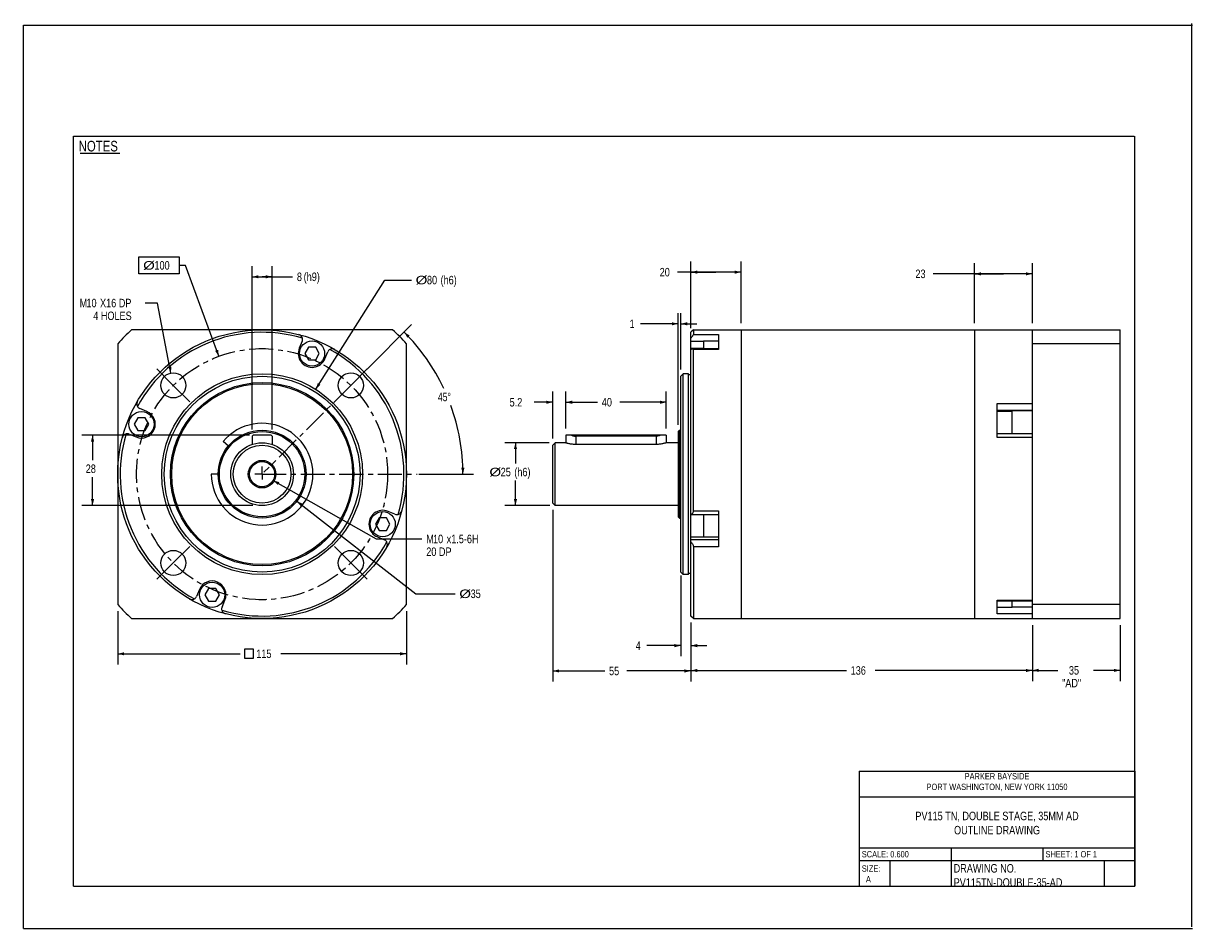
# Model space of a CAD drawing. Header units: millimetres. Extents: x 0 to 279, y 0 to 216.
import ezdxf

# ---------------------------------------------------------------- set-up
doc = ezdxf.new("R2010")
doc.units = ezdxf.units.MM
doc.header["$LTSCALE"] = 15.367
doc.linetypes.add('CENTER', pattern=[0.6, 0.375, -0.075, 0.075, -0.075])
doc.layers.get('0').update_dxf_attribs({"linetype": 'CONTINUOUS'})
doc.layers.add('DEFAULT_1', color=7, linetype='CENTER')
doc.styles.get("Standard").update_dxf_attribs({"font": 'txt', "width": 0.8})
doc.styles.add('TEXTSTYLE_1', font='txt', dxfattribs={"width": 0.8})
doc.dimstyles.new('DIMSTYLE_1', dxfattribs={"dimtxt": 2.032, "dimasz": 1.524, "dimexe": 0.18, "dimexo": 0.0625, "dimgap": 0.09, "dimtad": 0, "dimtih": 1, "dimtoh": 1, "dimlfac": 1.666667, "dimdsep": 46, "dimtxsty": 'STANDARD', "dimblk": '_FILLED', "dimblk1": '_FILLED', "dimblk2": '_FILLED', "dimcen": 0.09, "dimadec": 0, "dimazin": 0, "dimtp": 0.1, "dimtm": 0.1, "dimtfac": 1, "dimtofl": 0, "dimtmove": 0, "dimatfit": 3, "dimldrblk": '_FILLED', "dimfxl": 1, "dimtolj": 1, "dimarcsym": 0})
doc.dimstyles.new('DIMSTYLE_2', dxfattribs={"dimtxt": 2.032, "dimasz": 1.524, "dimexe": 0.18, "dimexo": 0.0625, "dimgap": 0.09, "dimtad": 0, "dimtih": 1, "dimtoh": 1, "dimdec": 1, "dimlfac": 1.666667, "dimdsep": 46, "dimtxsty": 'STANDARD', "dimblk": '_FILLED', "dimblk1": '_FILLED', "dimblk2": '_FILLED', "dimcen": 0.09, "dimadec": 0, "dimazin": 0, "dimtp": 0.5, "dimtm": 0.5, "dimtfac": 1, "dimtdec": 1, "dimtofl": 0, "dimtmove": 0, "dimatfit": 3, "dimldrblk": '_FILLED', "dimfxl": 1, "dimtolj": 1, "dimarcsym": 0})
doc.dimstyles.new('DIMSTYLE_3', dxfattribs={"dimtxt": 2.032, "dimasz": 1.524, "dimexe": 0.18, "dimexo": 0.0625, "dimgap": 0.09, "dimtad": 0, "dimtih": 1, "dimtoh": 1, "dimlfac": 1.666667, "dimdsep": 46, "dimtxsty": 'STANDARD', "dimblk": '_FILLED', "dimblk1": '_FILLED', "dimblk2": '_FILLED', "dimcen": 0.09, "dimadec": 0, "dimazin": 0, "dimtp": 0.1, "dimtm": 0.1, "dimtfac": 1, "dimtofl": 0, "dimtmove": 0, "dimatfit": 3, "dimldrblk": '_FILLED', "dimfxl": 1, "dimtolj": 1, "dimarcsym": 0})
doc.dimstyles.new('DIMSTYLE_4', dxfattribs={"dimtxt": 2.032, "dimasz": 1.524, "dimexe": 0.18, "dimexo": 0.0625, "dimgap": 0.09, "dimtad": 0, "dimtih": 1, "dimtoh": 1, "dimdec": 3, "dimlfac": 1.666667, "dimdsep": 46, "dimtxsty": 'STANDARD', "dimblk": '_FILLED', "dimblk1": '_FILLED', "dimblk2": '_FILLED', "dimcen": 0.09, "dimadec": 0, "dimazin": 0, "dimtp": 0.001, "dimtm": 0.001, "dimtfac": 1, "dimtdec": 3, "dimtofl": 0, "dimtmove": 0, "dimatfit": 3, "dimldrblk": '_FILLED', "dimfxl": 1, "dimtolj": 1, "dimarcsym": 0})
doc.dimstyles.new('DIMSTYLE_5', dxfattribs={"dimtxt": 2.032, "dimasz": 1.524, "dimexe": 0.18, "dimexo": 0.0625, "dimgap": 0.09, "dimtad": 0, "dimtih": 1, "dimtoh": 1, "dimdec": 3, "dimlfac": 1.666667, "dimdsep": 46, "dimtxsty": 'STANDARD', "dimblk": '_FILLED', "dimblk1": '_FILLED', "dimblk2": '_FILLED', "dimcen": 0.09, "dimadec": 0, "dimazin": 0, "dimtp": 0.001, "dimtm": 0.001, "dimtfac": 1, "dimtdec": 3, "dimtofl": 0, "dimtmove": 0, "dimatfit": 3, "dimldrblk": '_FILLED', "dimfxl": 1, "dimtolj": 1, "dimarcsym": 0})
doc.dimstyles.new('DIMSTYLE_6', dxfattribs={"dimtxt": 2.032, "dimasz": 1.524, "dimexe": 0.18, "dimexo": 0.0625, "dimgap": 0.09, "dimtad": 0, "dimtih": 1, "dimtoh": 1, "dimdec": 3, "dimlfac": 1.666667, "dimdsep": 46, "dimtxsty": 'STANDARD', "dimblk": '_FILLED', "dimblk1": '_FILLED', "dimblk2": '_FILLED', "dimcen": 0.09, "dimadec": 0, "dimazin": 0, "dimtm": 0.019, "dimtfac": 1, "dimtdec": 3, "dimtofl": 0, "dimtmove": 0, "dimatfit": 3, "dimldrblk": '_FILLED', "dimfxl": 1, "dimtolj": 1, "dimarcsym": 0})

# ---------------------------------------------------------------- blocks, each defined once
blk = doc.blocks.new('_FILLED')
at = {"color": 0, "linetype": 'BYBLOCK'}
blk.add_solid([(0, 0), (-1, 0.25), (-1, -0.25)], dxfattribs=at)
blk = doc.blocks.new('*D0')
at = {"color": 2, "linetype": 'CONTINUOUS'}
for p, q in [((126.5, 100.11), (126.5, 59.03)), ((159.5, 73.11), (159.5, 59.03)), ((126.5, 61.57), (138.94, 61.57)), ((159.5, 61.57), (144.22, 61.57))]:
    blk.add_line(p, q, dxfattribs=at)
at = {"color": 2, "linetype": 'CONTINUOUS', "xscale": 1.524, "yscale": 1.524, "zscale": 1.524, "rotation": 180}
blk.add_blockref('_FILLED', (126.5, 61.57), dxfattribs=at)
at = {"color": 2, "linetype": 'CONTINUOUS', "xscale": 1.524, "yscale": 1.524, "zscale": 1.524}
blk.add_blockref('_FILLED', (159.5, 61.57), dxfattribs=at)
at = {"color": 2, "linetype": 'CONTINUOUS', "width": 0.8}
blk.add_text('55', height=2.032, dxfattribs=at).set_placement((139.95, 60.55))
blk = doc.blocks.new('*D1')
at = {"color": 2, "linetype": 'CONTINUOUS'}
for p, q in [((241.1, 72.51), (241.1, 59.17)), ((262.1, 72.51), (262.1, 59.17)), ((241.1, 61.71), (247.2, 61.71)), ((262.1, 61.71), (255.73, 61.71))]:
    blk.add_line(p, q, dxfattribs=at)
at = {"color": 2, "linetype": 'CONTINUOUS', "xscale": 1.524, "yscale": 1.524, "zscale": 1.524}
for p, rotation in [((241.1, 61.71), 180), ((262.1, 61.71), 360)]:
    blk.add_blockref('_FILLED', p, dxfattribs=dict(at, rotation=rotation))
at = {"color": 2, "linetype": 'CONTINUOUS', "width": 0.8}
for s, p in [('35', (249.84, 60.7)), ('"AD"', (248.21, 57.65))]:
    blk.add_text(s, height=2.032, dxfattribs=at).set_placement(p)
blk = doc.blocks.new('*D2')
at = {"color": 2, "linetype": 'CONTINUOUS'}
for p, q in [((159.5, 73.11), (159.5, 59.14)), ((241.1, 72.51), (241.1, 59.14)), ((159.5, 61.68), (196.67, 61.68)), ((241.1, 61.68), (203.58, 61.68))]:
    blk.add_line(p, q, dxfattribs=at)
at = {"color": 2, "linetype": 'CONTINUOUS', "xscale": 1.524, "yscale": 1.524, "zscale": 1.524, "rotation": 180}
blk.add_blockref('_FILLED', (159.5, 61.68), dxfattribs=at)
at = {"color": 2, "linetype": 'CONTINUOUS', "xscale": 1.524, "yscale": 1.524, "zscale": 1.524}
blk.add_blockref('_FILLED', (241.1, 61.68), dxfattribs=at)
at = {"color": 2, "linetype": 'CONTINUOUS', "width": 0.8}
blk.add_text('136', height=2.032, dxfattribs=at).set_placement((197.69, 60.67))
blk = doc.blocks.new('*D3')
at = {"color": 2, "linetype": 'CONTINUOUS'}
for p, q in [((22.54, 75.83), (22.54, 63.13)), ((91.54, 75.83), (91.54, 63.13)), ((22.54, 65.67), (51.84, 65.67)), ((91.54, 65.67), (61.54, 65.67))]:
    blk.add_line(p, q, dxfattribs=at)
at = {"color": 2, "linetype": 'CONTINUOUS', "xscale": 1.524, "yscale": 1.524, "zscale": 1.524, "rotation": 180}
blk.add_blockref('_FILLED', (22.54, 65.67), dxfattribs=at)
at = {"color": 2, "linetype": 'CONTINUOUS', "xscale": 1.524, "yscale": 1.524, "zscale": 1.524}
blk.add_blockref('_FILLED', (91.54, 65.67), dxfattribs=at)
at = {"color": 2, "linetype": 'CONTINUOUS', "width": 0.8}
blk.add_text('115', height=2.032, dxfattribs=at).set_placement((55.65, 64.66))
blk = doc.blocks.new('*D4')
at = {"color": 2, "linetype": 'CONTINUOUS'}
for p, q in [((82.14, 133.69), (92.78, 144.33)), ((94.51, 108.6), (107.59, 108.6))]:
    blk.add_line(p, q, dxfattribs=at)
for start, end in [(25.2639, 45), (0, 20.0064)]:
    blk.add_arc((57.04, 108.6), 48, start, end, dxfattribs=at)
for points in [[(92.32, 141.71), (90.99, 142.54), (91.77, 141.18)], [(104.64, 110.11), (105.05, 108.6), (105.4, 110.13)]]:
    blk.add_solid(points, dxfattribs=at)
at = {"color": 2, "linetype": 'CONTINUOUS', "width": 0.755556}
blk.add_text('45%%d', height=2.032, dxfattribs=at).set_placement((99.05, 126.03))
blk = doc.blocks.new('*D5')
at = {"color": 2, "linetype": 'CONTINUOUS'}
for p, q in [((159.5, 143.51), (159.5, 159.41)), ((171.5, 144.68), (171.5, 159.41)), ((165.5, 156.87), (156.32, 156.87)), ((159.5, 156.87), (165.5, 156.87)), ((171.5, 156.87), (165.5, 156.87))]:
    blk.add_line(p, q, dxfattribs=at)
at = {"color": 2, "linetype": 'CONTINUOUS', "xscale": 1.524, "yscale": 1.524, "zscale": 1.524, "rotation": 180}
blk.add_blockref('_FILLED', (159.5, 156.87), dxfattribs=at)
at = {"color": 2, "linetype": 'CONTINUOUS', "xscale": 1.524, "yscale": 1.524, "zscale": 1.524}
blk.add_blockref('_FILLED', (171.5, 156.87), dxfattribs=at)
at = {"color": 2, "linetype": 'CONTINUOUS', "width": 0.8}
blk.add_text('20', height=2.032, dxfattribs=at).set_placement((152.05, 155.85))
blk = doc.blocks.new('*D6')
at = {"color": 2, "linetype": 'CONTINUOUS'}
for p, q in [((227.3, 144.68), (227.3, 159)), ((241.1, 144.68), (241.1, 159)), ((234.2, 156.46), (217.43, 156.46)), ((227.3, 156.46), (234.2, 156.46)), ((241.1, 156.46), (234.2, 156.46))]:
    blk.add_line(p, q, dxfattribs=at)
at = {"color": 2, "linetype": 'CONTINUOUS', "xscale": 1.524, "yscale": 1.524, "zscale": 1.524, "rotation": 180}
blk.add_blockref('_FILLED', (227.3, 156.46), dxfattribs=at)
at = {"color": 2, "linetype": 'CONTINUOUS', "xscale": 1.524, "yscale": 1.524, "zscale": 1.524}
blk.add_blockref('_FILLED', (241.1, 156.46), dxfattribs=at)
at = {"color": 2, "linetype": 'CONTINUOUS', "width": 0.8}
blk.add_text('23', height=2.032, dxfattribs=at).set_placement((213.16, 155.45))
blk = doc.blocks.new('*D7')
at = {"color": 2, "linetype": 'CONTINUOUS'}
for p, q in [((126.5, 125.78), (122.08, 125.78)), ((126.5, 117.08), (126.5, 128.32)), ((129.62, 119.48), (129.62, 128.32)), ((129.62, 125.78), (133.43, 125.78))]:
    blk.add_line(p, q, dxfattribs=at)
at = {"color": 2, "linetype": 'CONTINUOUS', "xscale": 1.524, "yscale": 1.524, "zscale": 1.524}
blk.add_blockref('_FILLED', (126.5, 125.78), dxfattribs=at)
at = {"color": 2, "linetype": 'CONTINUOUS', "xscale": 1.524, "yscale": 1.524, "zscale": 1.524, "rotation": 180}
blk.add_blockref('_FILLED', (129.62, 125.78), dxfattribs=at)
at = {"color": 2, "linetype": 'CONTINUOUS', "width": 0.8}
blk.add_text('5.2', height=2.032, dxfattribs=at).set_placement((116.19, 124.77))
blk = doc.blocks.new('*D8')
at = {"color": 2, "linetype": 'CONTINUOUS'}
for p, q in [((129.62, 119.48), (129.62, 128.32)), ((129.62, 125.78), (137.2, 125.78)), ((153.62, 125.78), (142.49, 125.78)), ((153.62, 119.48), (153.62, 128.32))]:
    blk.add_line(p, q, dxfattribs=at)
at = {"color": 2, "linetype": 'CONTINUOUS', "xscale": 1.524, "yscale": 1.524, "zscale": 1.524, "rotation": 180}
blk.add_blockref('_FILLED', (129.62, 125.78), dxfattribs=at)
at = {"color": 2, "linetype": 'CONTINUOUS', "xscale": 1.524, "yscale": 1.524, "zscale": 1.524}
blk.add_blockref('_FILLED', (153.62, 125.78), dxfattribs=at)
at = {"color": 2, "linetype": 'CONTINUOUS', "width": 0.8}
blk.add_text('40', height=2.032, dxfattribs=at).set_placement((138.22, 124.77))
blk = doc.blocks.new('*D9')
at = {"color": 2, "linetype": 'CONTINUOUS'}
for p, q in [((54, 117.9), (13.99, 117.9)), ((16.53, 117.9), (16.53, 111.93)), ((16.53, 101.1), (16.53, 107.87)), ((54.84, 101.1), (13.99, 101.1))]:
    blk.add_line(p, q, dxfattribs=at)
at = {"color": 2, "linetype": 'CONTINUOUS', "xscale": 1.524, "yscale": 1.524, "zscale": 1.524}
for p, rotation in [((16.53, 117.9), 90), ((16.53, 101.1), 270)]:
    blk.add_blockref('_FILLED', p, dxfattribs=dict(at, rotation=rotation))
at = {"color": 2, "linetype": 'CONTINUOUS', "width": 0.8}
blk.add_text('28', height=2.032, dxfattribs=at).set_placement((14.9, 108.88))
blk = doc.blocks.new('*D10')
at = {"color": 2, "linetype": 'CONTINUOUS'}
for p, q in [((54.64, 119.25), (54.64, 158.3)), ((59.44, 119.25), (59.44, 158.3)), ((54.64, 155.76), (57.04, 155.76)), ((59.44, 155.76), (57.04, 155.76)), ((57.04, 155.76), (64.34, 155.76))]:
    blk.add_line(p, q, dxfattribs=at)
at = {"color": 2, "linetype": 'CONTINUOUS', "xscale": 1.524, "yscale": 1.524, "zscale": 1.524, "rotation": 180}
blk.add_blockref('_FILLED', (54.64, 155.76), dxfattribs=at)
at = {"color": 2, "linetype": 'CONTINUOUS', "xscale": 1.524, "yscale": 1.524, "zscale": 1.524}
blk.add_blockref('_FILLED', (59.44, 155.76), dxfattribs=at)
at = {"color": 2, "linetype": 'CONTINUOUS', "width": 0.8}
for s, height, p in [('8', 2.03, (65.36, 154.74)), ('(h9)', 2.032, (66.98, 154.74))]:
    blk.add_text(s, height=height, dxfattribs=at).set_placement(p)
blk = doc.blocks.new('*D11')
at = {"color": 2, "linetype": 'CONTINUOUS'}
for p, q in [((156.5, 120.38), (156.5, 147.07)), ((157.1, 133.58), (157.1, 147.07)), ((156.5, 144.53), (147.49, 144.53)), ((157.1, 144.53), (160.91, 144.53))]:
    blk.add_line(p, q, dxfattribs=at)
at = {"color": 2, "linetype": 'CONTINUOUS', "xscale": 1.524, "yscale": 1.524, "zscale": 1.524}
blk.add_blockref('_FILLED', (156.5, 144.53), dxfattribs=at)
at = {"color": 2, "linetype": 'CONTINUOUS', "xscale": 1.524, "yscale": 1.524, "zscale": 1.524, "rotation": 180}
blk.add_blockref('_FILLED', (157.1, 144.53), dxfattribs=at)
at = {"color": 2, "linetype": 'CONTINUOUS', "width": 0.8}
blk.add_text('1', height=2.03, dxfattribs=at).set_placement((144.85, 143.51))
blk = doc.blocks.new('*D12')
at = {"color": 2, "linetype": 'CONTINUOUS'}
for p, q in [((65.33, 102.15), (93.81, 80)), ((93.81, 80), (103.15, 80))]:
    blk.add_line(p, q, dxfattribs=at)
at = {"color": 2, "linetype": 'CONTINUOUS', "xscale": 1.524, "yscale": 1.524, "zscale": 1.524, "rotation": 142.123307}
blk.add_blockref('_FILLED', (65.33, 102.15), dxfattribs=at)
at = {"color": 2, "linetype": 'CONTINUOUS'}
for s, width, p in [('%%c', 1.333333, (104.16, 78.99)), ('35', 0.8, (106.87, 78.99))]:
    blk.add_text(s, height=2.032, dxfattribs=dict(at, width=width)).set_placement(p)
blk = doc.blocks.new('*D13')
at = {"color": 2, "linetype": 'CONTINUOUS'}
for p, q in [((125.65, 116.1), (115.05, 116.1)), ((117.59, 116.1), (117.59, 111.14)), ((117.59, 101.1), (117.59, 107.07)), ((125.84, 101.1), (115.05, 101.1))]:
    blk.add_line(p, q, dxfattribs=at)
at = {"color": 2, "linetype": 'CONTINUOUS', "xscale": 1.524, "yscale": 1.524, "zscale": 1.524}
for p, rotation in [((117.59, 116.1), 90), ((117.59, 101.1), 270)]:
    blk.add_blockref('_FILLED', p, dxfattribs=dict(at, rotation=rotation))
at = {"color": 2, "linetype": 'CONTINUOUS'}
for s, width, p in [('%%c', 1.333333, (111.36, 108.09)), ('25', 0.8, (114.06, 108.09)), ('(h6)', 0.8, (117.32, 108.09))]:
    blk.add_text(s, height=2.032, dxfattribs=dict(at, width=width)).set_placement(p)
blk = doc.blocks.new('*D14')
at = {"color": 2, "linetype": 'CONTINUOUS'}
for p, q in [((59.65, 107.11), (84.3, 93.12)), ((84.3, 93.12), (95.25, 93.12))]:
    blk.add_line(p, q, dxfattribs=at)
at = {"color": 2, "linetype": 'CONTINUOUS', "xscale": 1.524, "yscale": 1.524, "zscale": 1.524, "rotation": 150.405538}
blk.add_blockref('_FILLED', (59.65, 107.11), dxfattribs=at)
at = {"color": 2, "linetype": 'CONTINUOUS', "width": 0.8}
for s, height, p in [('M', 2.03, (96.27, 92.1)), ('10', 2.032, (97.89, 92.1)), ('x1.5-6H', 2.032, (101.15, 92.1)), ('20 DP', 2.032, (96.27, 89.05))]:
    blk.add_text(s, height=height, dxfattribs=at).set_placement(p)
blk = doc.blocks.new('*D15')
at = {"color": 2, "linetype": 'CONTINUOUS'}
for p, q in [((32.06, 149.48), (29.09, 149.48)), ((35.27, 132.76), (32.06, 149.48))]:
    blk.add_line(p, q, dxfattribs=at)
at = {"color": 2, "linetype": 'CONTINUOUS', "xscale": 1.524, "yscale": 1.524, "zscale": 1.524, "rotation": 280.84234}
blk.add_blockref('_FILLED', (35.27, 132.76), dxfattribs=at)
at = {"color": 2, "linetype": 'CONTINUOUS', "width": 0.8}
for s, height, p in [('M', 2.03, (13.45, 148.47)), ('10', 2.032, (15.07, 148.47)), ('X16 DP', 2.032, (18.32, 148.47)), ('4 HOLES', 2.032, (16.7, 145.42))]:
    blk.add_text(s, height=height, dxfattribs=at).set_placement(p)
blk = doc.blocks.new('*D16')
at = {"color": 2, "linetype": 'CONTINUOUS'}
for p, q in [((38.74, 158.49), (37.22, 158.49)), ((46.71, 136.76), (38.74, 158.49))]:
    blk.add_line(p, q, dxfattribs=at)
at = {"color": 2, "linetype": 'CONTINUOUS', "xscale": 1.524, "yscale": 1.524, "zscale": 1.524, "rotation": 290.145529}
blk.add_blockref('_FILLED', (46.71, 136.76), dxfattribs=at)
at = {"color": 2, "linetype": 'CONTINUOUS'}
for s, width, p in [('%%c', 1.333333, (28.61, 157.47)), ('100', 0.8, (31.32, 157.47))]:
    blk.add_text(s, height=2.032, dxfattribs=dict(at, width=width)).set_placement(p)
blk = doc.blocks.new('*D17')
at = {"color": 2, "linetype": 'CONTINUOUS'}
for p, q in [((69.87, 128.88), (86.38, 154.98)), ((86.38, 154.98), (92.71, 154.98))]:
    blk.add_line(p, q, dxfattribs=at)
at = {"color": 2, "linetype": 'CONTINUOUS', "xscale": 1.524, "yscale": 1.524, "zscale": 1.524, "rotation": 237.684326}
blk.add_blockref('_FILLED', (69.87, 128.88), dxfattribs=at)
at = {"color": 2, "linetype": 'CONTINUOUS'}
for s, width, p in [('%%c', 1.333333, (93.73, 153.96)), ('80', 0.8, (96.44, 153.96)), ('(h6)', 0.8, (99.69, 153.96))]:
    blk.add_text(s, height=2.032, dxfattribs=dict(at, width=width)).set_placement(p)
blk = doc.blocks.new('*D18')
at = {"color": 2, "linetype": 'CONTINUOUS'}
for p, q in [((157.1, 84.36), (157.1, 65.08)), ((159.5, 72.13), (159.5, 65.08)), ((157.1, 67.62), (148.95, 67.62)), ((159.5, 67.62), (163.31, 67.62))]:
    blk.add_line(p, q, dxfattribs=at)
at = {"color": 2, "linetype": 'CONTINUOUS', "xscale": 1.524, "yscale": 1.524, "zscale": 1.524}
blk.add_blockref('_FILLED', (157.1, 67.62), dxfattribs=at)
at = {"color": 2, "linetype": 'CONTINUOUS', "xscale": 1.524, "yscale": 1.524, "zscale": 1.524, "rotation": 180}
blk.add_blockref('_FILLED', (159.5, 67.62), dxfattribs=at)
at = {"color": 2, "linetype": 'CONTINUOUS', "width": 0.8}
blk.add_text('4', height=2.03, dxfattribs=at).set_placement((146.31, 66.6))

msp = doc.modelspace()

# ---------------------------------------------------------------- linework, layer by layer
at = {"color": 7, "linetype": 'CONTINUOUS'}
for p, q in [((0, 0), (0, 215.9)), ((0, 215.9), (279.4, 215.9)), ((279.24655, 0.41431), (279.24655, 216.31431)), ((11.938, 10.16), (11.938, 189.36238)), ((11.938, 189.36238), (265.43, 189.36238)), ((265.57424, 10.16), (265.57424, 189.36238)), ((13.55318, 185.32161), (23.03317, 185.32161)), ((88.22049, 143.09567), (25.86666, 143.09567)), ((160.10076, 143.09567), (159.50076, 142.49567)), ((159.50076, 138.38938), (159.50076, 142.49562)), ((160.10076, 143.09567), (160.10076, 141.96127)), ((160.10076, 143.09567), (262.10076, 143.09567)), ((171.50076, 143.09567), (171.50076, 74.09567)), ((227.30076, 143.09567), (227.30076, 74.09567)), ((241.10076, 74.09567), (241.10076, 143.09567)), ((262.10076, 74.09567), (262.10076, 143.09567)), ((22.54358, 139.77258), (22.54358, 77.41875)), ((66.62124, 140.34151), (65.9345, 138.68356)), ((91.54358, 77.41875), (91.54358, 139.77258)), ((162.50107, 140.4207), (162.50107, 138.55658)), ((162.50107, 140.4207), (166.10076, 140.4207)), ((166.10076, 141.96127), (166.10076, 138.393)), ((262.10076, 139.77258), (241.10076, 139.77258)), ((68.11727, 138.9207), (67.25125, 137.42071)), ((67.25125, 137.42071), (68.11727, 135.92071)), ((69.84932, 138.9207), (68.11727, 138.9207)), ((70.71535, 137.42071), (69.84932, 138.9207)), ((69.84932, 135.92071), (70.71535, 137.42071)), ((72.0321, 136.15785), (72.71884, 137.8158)), ((159.50076, 98.92668), (159.50076, 138.38929)), ((166.10076, 138.55658), (159.94048, 138.55658)), ((160.10076, 99.82147), (160.10076, 138.393)), ((68.11727, 135.92071), (69.84932, 135.92071)), ((157.70076, 132.59282), (157.10076, 131.99282)), ((157.10076, 85.19852), (157.10076, 131.99282)), ((157.70076, 84.59852), (157.70076, 132.59282)), ((158.90076, 132.59282), (157.70076, 132.59282)), ((158.90076, 84.5988), (158.90076, 132.59254)), ((159.50076, 132.29567), (158.90076, 132.29567)), ((29.48139, 123.58419), (27.82345, 124.27093)), ((232.70076, 117.36986), (232.70076, 125.47645)), ((241.10076, 123.7705), (232.70076, 123.7705)), ((236.30044, 123.53538), (232.70076, 123.53538)), ((236.30044, 118.26467), (236.30044, 123.53538)), ((27.35251, 122.03539), (26.48649, 120.53539)), ((26.48649, 120.53539), (27.35251, 119.03539)), ((29.08456, 122.03539), (27.35251, 122.03539)), ((29.95058, 120.53539), (29.08456, 122.03539)), ((29.08456, 119.03539), (29.95058, 120.53539)), ((25.29774, 118.17333), (26.95568, 117.48659)), ((27.35251, 119.03539), (29.08456, 119.03539)), ((54.87158, 117.89566), (54.64298, 117.66706)), ((54.64298, 117.66706), (54.64298, 115.7013)), ((59.21498, 117.89566), (54.87158, 117.89566)), ((59.21498, 117.89566), (59.44358, 117.66706)), ((59.44358, 117.66706), (59.44358, 115.7013)), ((129.62122, 117.89566), (129.62122, 116.05832)), ((153.62118, 117.89566), (129.62122, 117.89566)), ((151.22088, 117.66706), (132.02152, 117.66706)), ((153.62118, 117.89566), (153.62118, 116.09567)), ((156.50087, 118.79567), (156.80087, 119.09567)), ((156.50088, 118.79567), (156.50088, 98.39567)), ((156.80088, 119.09567), (156.80088, 98.09567)), ((156.80088, 119.09567), (157.10076, 119.09567)), ((241.10076, 118.26467), (232.70076, 118.26467)), ((49.02497, 115.32407), (47.73315, 116.40804)), ((127.10088, 116.09567), (126.50088, 115.49567)), ((126.50088, 101.69567), (126.50088, 115.49567)), ((127.10088, 101.09567), (127.10088, 116.09567)), ((129.50088, 116.09567), (127.10088, 116.09567)), ((151.22088, 115.7013), (131.90088, 115.7013)), ((156.50088, 116.09567), (153.62088, 116.09567)), ((46.54358, 108.59567), (44.88968, 108.59567)), ((127.10088, 101.09567), (126.50088, 101.69567)), ((156.50088, 101.09567), (127.10088, 101.09567)), ((85.00259, 98.15594), (84.13657, 96.65594)), ((86.73464, 98.15594), (85.00259, 98.15594)), ((87.60066, 96.65594), (86.73464, 98.15594)), ((88.78942, 99.018), (87.13147, 99.70475)), ((156.50087, 98.39566), (156.80087, 98.09566)), ((156.80088, 98.09567), (157.10076, 98.09567)), ((159.50076, 98.92666), (166.10076, 98.92666)), ((159.50076, 74.69572), (159.50076, 98.91742)), ((162.50107, 98.92666), (162.50107, 93.65595)), ((166.10076, 99.82147), (166.10076, 91.20692)), ((84.13657, 96.65594), (85.00259, 95.15595)), ((85.00259, 95.15595), (86.73464, 95.15595)), ((86.73464, 95.15595), (87.60066, 96.65594)), ((84.60576, 93.60714), (86.2637, 92.9204)), ((162.50107, 93.65595), (166.10076, 93.65595)), ((160.10076, 91.20692), (160.10076, 74.09567)), ((157.70076, 84.59852), (157.10076, 85.19852)), ((158.90076, 84.59852), (157.70076, 84.59852)), ((159.50076, 84.89567), (158.90076, 84.89567)), ((42.05505, 81.03348), (41.36831, 79.37554)), ((44.23783, 81.27062), (43.3718, 79.77062)), ((45.96988, 81.27062), (44.23783, 81.27062)), ((46.8359, 79.77062), (45.96988, 81.27062)), ((43.3718, 79.77062), (44.23783, 78.27063)), ((44.23783, 78.27063), (45.96988, 78.27063)), ((45.96988, 78.27063), (46.8359, 79.77062)), ((47.46591, 76.84983), (48.15265, 78.50777)), ((232.70076, 75.23006), (232.70076, 78.50764)), ((232.70076, 78.35418), (241.10076, 78.35418)), ((236.30044, 76.77063), (236.30044, 78.35418)), ((236.30044, 76.77063), (232.70076, 76.77063)), ((262.10076, 77.41875), (241.10076, 77.41875)), ((25.86666, 74.09567), (88.22049, 74.09567)), ((160.10076, 74.09567), (159.50076, 74.69567)), ((160.10076, 74.09567), (262.10076, 74.09567)), ((11.938, 10.16), (265.43, 10.16)), ((0, 0), (279.4, 0))]:
    msp.add_line(p, q, dxfattribs=at)
at = {"color": 2, "linetype": 'CONTINUOUS'}
for p, q in [((27.59768, 156.45817), (27.59768, 160.52217)), ((27.59768, 160.52217), (37.21581, 160.52217)), ((37.21581, 160.52217), (37.21581, 156.45817)), ((37.21581, 156.45817), (27.59768, 156.45817)), ((199.74464, 37.58884), (265.58144, 37.58884)), ((199.74464, 37.58884), (199.74464, 10.15684)), ((265.58144, 37.58884), (265.58144, 10.15684)), ((199.74464, 31.49284), (265.58144, 31.49284)), ((199.74464, 19.30084), (265.58144, 19.30084)), ((221.69024, 19.30084), (221.69024, 10.15684)), ((243.63584, 19.30084), (243.63584, 16.25284)), ((199.74464, 16.25284), (265.58144, 16.25284)), ((207.05984, 16.25284), (207.05984, 10.15684)), ((258.26624, 16.25284), (258.26624, 10.15684)), ((199.74464, 10.15684), (265.58144, 10.15684))]:
    msp.add_line(p, q, dxfattribs=at)
at = {"color": 9, "linetype": 'CONTINUOUS'}
for p, q in [((159.50076, 140.34151), (162.50107, 140.34151)), ((160.10076, 141.96127), (166.10076, 141.96127)), ((159.50076, 138.68356), (162.50107, 138.68356)), ((166.10076, 138.393), (160.10076, 138.393)), ((232.70076, 125.47645), (241.10076, 125.47645)), ((232.70076, 123.78063), (241.10076, 123.78063)), ((132.02152, 117.66706), (132.02152, 115.7013)), ((151.22088, 117.66706), (151.22088, 115.7013)), ((241.10076, 117.36986), (232.70076, 117.36986)), ((160.10076, 99.82147), (166.10076, 99.82147)), ((159.50076, 93.60714), (166.10076, 93.60714)), ((166.10076, 92.9204), (159.50076, 92.9204)), ((166.10076, 91.20692), (160.10076, 91.20692)), ((232.70076, 78.50764), (241.10076, 78.50764)), ((241.10076, 76.84983), (236.30044, 76.84983)), ((241.10076, 75.23006), (232.70076, 75.23006))]:
    msp.add_line(p, q, dxfattribs=at)
at = {"color": 2, "linetype": 'CONTINUOUS'}
msp.add_lwpolyline([(52.85218, 64.65834), (54.96884, 64.65834), (54.96884, 66.775), (52.85218, 66.775), (52.85218, 64.65834)], dxfattribs=at)
at = {"color": 7, "linetype": 'CONTINUOUS'}
for centre, radius in [((57.04358, 108.59567), 34.5), ((68.9833, 137.42071), 2.99999), ((35.83037, 129.80887), 3), ((57.04358, 108.59567), 23.99715), ((57.04358, 108.59567), 23.39715), ((78.25678, 129.80887), 3), ((57.04358, 108.59567), 21.90285), ((57.04358, 108.59567), 21.60285), ((28.21853, 120.53539), 2.99999), ((57.04358, 108.59567), 10.5), ((57.04358, 108.59567), 10.2), ((57.04358, 108.59567), 7.5), ((57.04358, 108.59567), 6.9), ((57.04358, 108.59567), 3.3), ((57.04358, 108.59567), 3), ((85.86862, 96.65594), 2.99999), ((35.83037, 87.38246), 3), ((78.25678, 87.38246), 3), ((45.10385, 79.77062), 2.99999)]:
    msp.add_circle(centre, radius, dxfattribs=at)
for centre, radius, start, end in [((57.04358, 108.59567), 46.5, 132.1034489, 137.8965511), ((57.04358, 108.59567), 33.9, 73.4940913, 151.5061013), ((57.04358, 108.59567), 46.5, 42.1034489, 47.8965511), ((65.51258, 140.80073), 1.2, 14.3969443, 75.2664342), ((65.51258, 140.80073), 1.2, 337.5, 14.3752856), ((68.9833, 137.42071), 3.3, 157.5, 337.5), ((73.8275, 137.35658), 1.2, 120.6275079, 157.5), ((57.04358, 108.59567), 33.9, 343.4940913, 61.5061013), ((73.8275, 137.35658), 1.2, 59.7335658, 120.6082571), ((28.28267, 125.37959), 1.2, 149.7335658, 210.6082571), ((28.21853, 120.53539), 3.3, 247.5, 67.5), ((28.28267, 125.37959), 1.2, 210.6275079, 247.5), ((57.04358, 108.59567), 12.1539, 180, 140), ((57.04358, 108.59567), 33.9, 163.4940913, 241.5061013), ((24.83851, 117.06467), 1.2, 104.3969443, 165.2664342), ((24.83851, 117.06467), 1.2, 67.5, 104.3752856), ((85.86862, 96.65594), 3.3, 67.5, 247.5), ((89.24864, 100.12666), 1.2, 247.5, 284.3752856), ((89.24864, 100.12666), 1.2, 284.3969443, 345.2664342), ((57.04358, 108.59567), 33.9, 253.4940913, 331.5061013), ((85.80448, 91.81174), 1.2, 30.6275079, 67.5), ((85.80448, 91.81174), 1.2, 329.7335658, 30.6082571), ((45.10385, 79.77062), 3.3, 337.5, 157.5), ((40.25965, 79.83476), 1.2, 239.7335658, 300.6082571), ((40.25965, 79.83476), 1.2, 300.6275079, 337.5), ((57.04358, 108.59567), 46.5, 222.1034489, 227.8965511), ((48.57457, 76.39061), 1.2, 157.5, 194.3752856), ((48.57457, 76.39061), 1.2, 194.3969443, 255.2664342), ((57.04358, 108.59567), 46.5, 312.1034489, 317.8965511)]:
    msp.add_arc(centre, radius, start, end, dxfattribs=at)
for points, knots in [([(159.50076, 141.09909), (159.59053, 141.20043), (159.74639, 141.38364), (159.93793, 141.63505), (160.05112, 141.81697), (160.10076, 141.9228), (160.10076, 141.96127)], [0, 0, 0, 0, 0.383921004, 0.683245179, 0.890902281, 1, 1, 1, 1]), ([(159.50076, 138.38938), (159.58447, 138.43905), (159.72647, 138.51019), (159.87942, 138.55976), (159.94267, 138.55699)], [0, 0, 0, 0, 0.613492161, 1, 1, 1, 1]), ([(159.94267, 138.55699), (159.9458, 138.55685), (159.99129, 138.55408), (160.08294, 138.52617), (160.10076, 138.43356), (160.10076, 138.393)], [0, 0, 0, 0, 0.035917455, 0.520127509, 1, 1, 1, 1]), ([(130.99931, 117.89566), (131.10735, 117.84479), (131.32963, 117.75972), (131.67419, 117.68378), (131.9068, 117.66706), (132.02152, 117.66706)], [0, 0, 0, 0, 0.339551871, 0.673777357, 1, 1, 1, 1]), ([(152.24309, 117.89566), (152.13505, 117.84479), (151.91276, 117.75972), (151.56821, 117.68378), (151.3356, 117.66706), (151.22088, 117.66706)], [0, 0, 0, 0, 0.339551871, 0.673777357, 1, 1, 1, 1]), ([(131.90088, 115.7013), (131.74443, 115.7013), (131.43664, 115.71149), (130.99113, 115.755), (130.58225, 115.81927), (130.22529, 115.89385), (129.93182, 115.96765), (129.71213, 116.03008), (129.57663, 116.07159), (129.51558, 116.09096), (129.50088, 116.09567)], [0, 0, 0, 0, 0.192206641, 0.378025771, 0.549615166, 0.700459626, 0.825904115, 0.921309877, 0.981027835, 1, 1, 1, 1]), ([(153.62088, 116.09567), (153.60611, 116.09094), (153.54489, 116.07151), (153.40935, 116.03), (153.18998, 115.96767), (152.89702, 115.89398), (152.54034, 115.81942), (152.13127, 115.75508), (151.68543, 115.7115), (151.3774, 115.7013), (151.22088, 115.7013)], [0, 0, 0, 0, 0.019048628, 0.078910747, 0.174151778, 0.299191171, 0.449980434, 0.621674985, 0.807697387, 1, 1, 1, 1]), ([(159.50076, 98.96434), (159.59416, 98.99141), (159.76907, 99.07494), (159.96631, 99.28455), (160.07864, 99.54289), (160.10076, 99.72918), (160.10076, 99.82147)], [0, 0, 0, 0, 0.259894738, 0.505116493, 0.753350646, 1, 1, 1, 1]), ([(159.50076, 92.42274), (159.59629, 92.32691), (159.76517, 92.12806), (159.95589, 91.80841), (160.07126, 91.50088), (160.10076, 91.29831), (160.10076, 91.20692)], [0, 0, 0, 0, 0.292977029, 0.561837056, 0.802115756, 1, 1, 1, 1])]:
    msp.add_open_spline(points, degree=3, knots=knots, dxfattribs=at)
at = {"layer": 'DEFAULT_1', "color": 7, "linetype": 'CENTER'}
for p, q in [((35.83037, 129.80887), (31.913, 133.72624)), ((78.25678, 129.80887), (82.17415, 133.72624)), ((35.83037, 129.80887), (39.74774, 125.8915)), ((78.25678, 129.80887), (57.49666, 109.04876)), ((57.04358, 108.59567), (57.04358, 110.41511)), ((57.04358, 108.59567), (55.27273, 108.59567)), ((57.04358, 108.59567), (57.04358, 107.34272)), ((57.04358, 108.59567), (94.08358, 108.59567)), ((35.83037, 87.38246), (39.74774, 91.29983)), ((78.25678, 87.38246), (74.33941, 91.29983)), ((35.83037, 87.38246), (31.913, 83.46509)), ((78.25678, 87.38246), (82.17415, 83.46509))]:
    msp.add_line(p, q, dxfattribs=at)
msp.add_circle((57.04358, 108.59567), 30, dxfattribs=at)

# ---------------------------------------------------------------- texts
at = {"color": 2, "linetype": 'CONTINUOUS', "width": 0.8}
msp.add_text('NOTES', height=2.54, dxfattribs=at).set_placement((13.21849, 185.71041))
at = {"color": 2, "linetype": 'CONTINUOUS', "insert": (232.66304, 37.16974), "char_height": 1.524, "width": 35.433, "attachment_point": 2, "style": 'TEXTSTYLE_1'}
msp.add_mtext('PARKER BAYSIDE\\PPORT WASHINGTON, NEW YORK 11050', dxfattribs=at)
at = {"color": 2, "linetype": 'CONTINUOUS'}
for s, insert, char_height, width, attachment_point in [('PV115 TN, DOUBLE STAGE, 35MM AD\\POUTLINE DRAWING', (232.66304, 27.93684), 2.032, 50.3936, 2), ('SCALE: 0.600', (200.35424, 18.53884), 1.524, 14.6304, 1), ('SHEET: 1 OF 1', (244.24544, 18.53884), 1.524, 15.8496, 1), ('SIZE:\\P  A', (200.35424, 15.10984), 1.524, 6.096, 1), ('DRAWING NO.\\PPV115TN-DOUBLE-35-AD', (222.29984, 15.42734), 2.032, 32.512, 1)]:
    msp.add_mtext(s, dxfattribs=dict(at, insert=insert, char_height=char_height, width=width, attachment_point=attachment_point))

# ---------------------------------------------------------------- dimensions: what is measured, and where the dimension line sits
for p1, p2, dimstyle, picture, middle in [((46.7114, 136.76029), (67.37575, 80.43104), 'DIMSTYLE_5', '*D16', (32.40674, 158.49017)), ((65.33158, 102.14904), (48.75557, 115.04229), 'DIMSTYLE_3', '*D12', (107.1445, 80.00164))]:
    dim = msp.add_diameter_dim_2p(p1=p1, p2=p2, dimstyle=dimstyle, dxfattribs=at)
    dim.commit()
    dim.dimension.update_dxf_attribs({"geometry": picture, "text_midpoint": middle, "dimtype": 163})
for base, p1, p2, dimstyle, picture, middle in [((171.50076, 156.86895), (159.50076, 143.51242), (171.50076, 144.68317), 'DIMSTYLE_1', '*D5', (153.67678, 156.86895)), ((241.10076, 156.46179), (227.30076, 144.68317), (241.10076, 144.68317), 'DIMSTYLE_1', '*D6', (214.78506, 156.46179)), ((157.10076, 144.52957), (156.50087, 120.38317), (157.10076, 133.58032), 'DIMSTYLE_1', '*D11', (145.65993, 144.52957)), ((129.62122, 125.78223), (126.50088, 117.08317), (129.62122, 119.48316), 'DIMSTYLE_1', '*D7', (118.62941, 125.78223)), ((153.62118, 125.78319), (129.62122, 119.48316), (153.62118, 119.48316), 'DIMSTYLE_1', '*D8', (139.84657, 125.78319)), ((159.50076, 67.61867), (157.10076, 84.35857), (159.50076, 72.12847), 'DIMSTYLE_4', '*D18', (147.12476, 67.61867)), ((91.54358, 65.67434), (22.54358, 75.83125), (91.54358, 75.83125), 'DIMSTYLE_1', '*D3', (58.08458, 65.67434)), ((241.10076, 61.68469), (159.50076, 73.10817), (241.10076, 72.50817), 'DIMSTYLE_1', '*D2', (200.12489, 61.68469))]:
    dim = msp.add_linear_dim(base=base, p1=p1, p2=p2, dimstyle=dimstyle, dxfattribs=at)
    dim.commit()
    dim.dimension.update_dxf_attribs({"geometry": picture, "text_midpoint": middle, "dimtype": 160})
for base, p1, p2, text, picture, middle in [((59.44358, 155.75531), (54.64298, 119.25456), (59.44358, 119.25456), '<>(h9)', '*D10', (69.4219, 155.75531)), ((262.10076, 61.71454), (241.10076, 72.50817), (262.10076, 72.50817), '<>\\P"AD"', '*D1', (251.46438, 60.19054))]:
    dim = msp.add_linear_dim(base=base, p1=p1, p2=p2, text=text, dimstyle='DIMSTYLE_1', dxfattribs=at)
    dim.commit()
    dim.dimension.update_dxf_attribs({"geometry": picture, "text_midpoint": middle, "dimtype": 160})
for p1, p2, text, dimstyle, picture, middle in [((69.87206, 128.87603), (44.21509, 88.3153), '<>(h6)', 'DIMSTYLE_6', '*D17', (99.95889, 154.97731)), ((35.26605, 132.75532), (36.39469, 126.86242), 'M<>X16 DP\\P4 HOLES', 'DIMSTYLE_5', '*D15', (20.76263, 147.95945)), ((59.6522, 107.11409), (54.43495, 110.07724), 'M<>x1.5-6H\\P20 DP', 'DIMSTYLE_5', '*D14', (104.39655, 91.59183))]:
    dim = msp.add_diameter_dim_2p(p1=p1, p2=p2, text=text, dimstyle=dimstyle, dxfattribs=at)
    dim.commit()
    dim.dimension.update_dxf_attribs({"geometry": picture, "text_midpoint": middle, "dimtype": 163})
dim = msp.add_angular_dim_2l(base=(101.392, 126.96539), line1=((94.50963, 108.59567), (107.58597, 108.59567)), line2=((92.78244, 144.33453), (82.14072, 133.69281)), dimstyle='DIMSTYLE_2', dxfattribs=at)
dim.commit()
dim.dimension.update_dxf_attribs({"geometry": '*D4', "text_midpoint": (101.35666, 127.05048), "dimtype": 162})
for base, p1, p2, angle, picture, middle in [((16.52804, 101.09567), (54.00329, 117.89566), (54.84225, 101.09567), 270, '*D9', (16.52804, 109.90076)), ((126.50088, 61.57007), (159.50076, 73.10817), (126.50088, 100.10817), 180, '*D0', (141.58038, 61.57007))]:
    dim = msp.add_linear_dim(base=base, p1=p1, p2=p2, angle=angle, dimstyle='DIMSTYLE_1', dxfattribs=at)
    dim.commit()
    dim.dimension.update_dxf_attribs({"geometry": picture, "text_midpoint": middle, "dimtype": 160})
dim = msp.add_linear_dim(base=(117.58713, 101.09567), p1=(125.6487, 116.09567), p2=(125.84377, 101.09567), angle=270, text='%%c<>(h6)', dimstyle='DIMSTYLE_4', dxfattribs=at)
dim.commit()
dim.dimension.update_dxf_attribs({"geometry": '*D13', "text_midpoint": (117.58713, 109.10403), "dimtype": 160})

doc.saveas('drawing.dxf')
